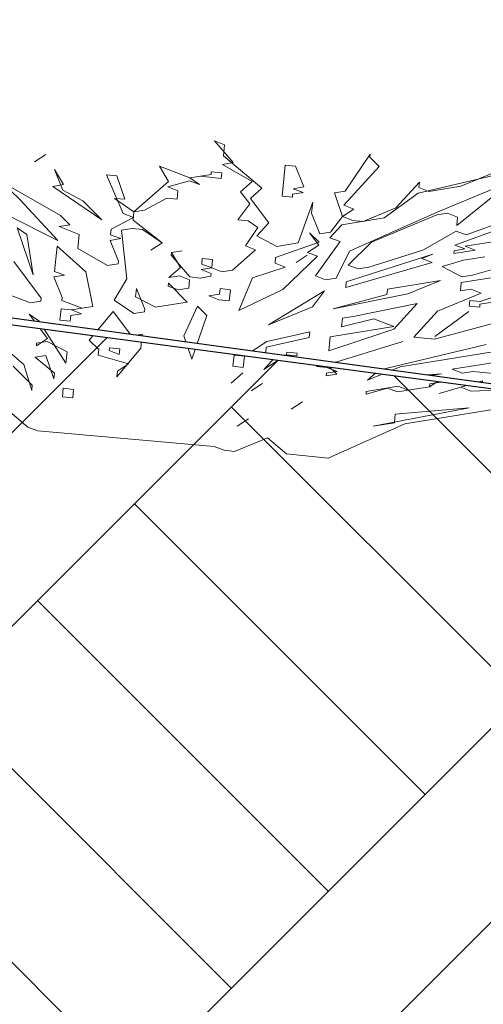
# Model space of a CAD drawing. Header units: millimetres. Extents: x 208545 to 5957542, y -593447 to 257160.
# Tile 37 of 60: x 5943034 to 5943474, y -589191 to -588257. Entities that reach past the tile are written whole.
import ezdxf

# ---------------------------------------------------------------- set-up
doc = ezdxf.new("R2010")
doc.units = ezdxf.units.MM
doc.header["$MEASUREMENT"] = 0
doc.linetypes.add('Wipeout_Contour', pattern=[1000, 0, -1000])
doc.layers.add('Sytuacja - Teren', color=7, linetype='Continuous')
doc.layers.add('Wnętrze - Umeblowanie', color=7, linetype='Continuous')
for name, color, linetype, lineweight in [('Sytuacja - Teren_Nr_pióra__1', 7, 'Continuous', 13), ('Sytuacja - Teren_Nr_pióra__21', 7, 'Continuous', 25), ('Wnętrze - Umeblowanie_Nr_pióra__2', 8, 'Continuous', 13)]:
    doc.layers.add(name, color=color, linetype=linetype, lineweight=lineweight)

# ---------------------------------------------------------------- blocks, each defined once
blk = doc.blocks.new('Krzewy 27[20]_4', base_point=(5943381.19, -588681.41))
at = {"layer": 'Wnętrze - Umeblowanie_Nr_pióra__2', "color": 8, "linetype": 'Continuous', "lineweight": 13}
for p, q in [((5943228.55, -588375.69), (5943219.01, -588372.02)), ((5943219.01, -588372.02), (5943236.72, -588392.65)), ((5943227.45, -588386.31), (5943228.55, -588375.69)), ((5943058.83, -588384.9), (5943048.18, -588391.85)), ((5943048.18, -588391.85), (5943058.83, -588384.9)), ((5943366.6, -588384.67), (5943343.1, -588419.8)), ((5943366.33, -588387.32), (5943366.6, -588384.67)), ((5943236.72, -588392.65), (5943226.62, -588394.28)), ((5943226.62, -588394.28), (5943254.71, -588410.62)), ((5943263.98, -588416.95), (5943227.45, -588386.31)), ((5943286.1, -588395.09), (5943283.07, -588424.3)), ((5943295.92, -588396.11), (5943286.1, -588395.09)), ((5943375.32, -588396.31), (5943366.33, -588387.32)), ((5943072.68, -588442.71), (5942997.7, -588400.02)), ((5943075.17, -588418.81), (5943067.28, -588399.2)), ((5943067.28, -588399.2), (5943075.72, -588413.5)), ((5943126.23, -588405.06), (5943116.38, -588404.3)), ((5943116.38, -588404.3), (5943132.44, -588440.86)), ((5943195.5, -588407.15), (5943166.87, -588396.13)), ((5943166.87, -588396.13), (5943175.31, -588410.42)), ((5943215.7, -588403.88), (5943195.5, -588407.15)), ((5943215.97, -588401.23), (5943215.7, -588403.88)), ((5943225.79, -588402.25), (5943215.97, -588401.23)), ((5943225.24, -588407.56), (5943225.79, -588402.25)), ((5943303.81, -588415.72), (5943295.92, -588396.11)), ((5943341.72, -588433.08), (5943375.32, -588396.31)), ((5943483.9, -588402.22), (5943452.79, -588415.1)), ((5943075.72, -588413.5), (5943065.62, -588415.13)), ((5943133.84, -588427.32), (5943126.23, -588405.06)), ((5943175.31, -588410.42), (5943142.53, -588439.23)), ((5943174.76, -588415.74), (5943195.23, -588409.81)), ((5943195.23, -588409.81), (5943204.77, -588413.49)), ((5943195.5, -588407.15), (5943205.6, -588405.52)), ((5943204.77, -588413.49), (5943195.5, -588407.15)), ((5943205.6, -588405.52), (5943225.24, -588407.56)), ((5943254.71, -588410.62), (5943243.78, -588420.22)), ((5943413.5, -588411.01), (5943391.1, -588435.53)), ((5943412.4, -588421.64), (5943483.63, -588404.88)), ((5943412.95, -588416.33), (5943413.5, -588411.01)), ((5943034.5, -588428), (5943025.51, -588419.02)), ((5943065.62, -588415.13), (5943111.97, -588446.79)), ((5943093.98, -588428.82), (5943075.17, -588418.81)), ((5943184.3, -588419.41), (5943174.76, -588415.74)), ((5943183.47, -588427.38), (5943184.3, -588419.41)), ((5943243.78, -588420.22), (5943252.5, -588431.87)), ((5943253.05, -588426.55), (5943263.98, -588416.95)), ((5943292.89, -588425.32), (5943293.16, -588422.67)), ((5943293.16, -588422.67), (5943303.26, -588421.03)), ((5943293.71, -588417.36), (5943303.81, -588415.72)), ((5943303.26, -588421.03), (5943293.71, -588417.36)), ((5943343.1, -588419.8), (5943333, -588421.44)), ((5943333, -588421.44), (5943340.61, -588443.7)), ((5943380.17, -588445.13), (5943412.4, -588421.64)), ((5943422.49, -588420), (5943412.95, -588416.33)), ((5943452.79, -588415.1), (5943422.49, -588420)), ((5943482.25, -588418.16), (5943430.38, -588439.61)), ((5943070.2, -588466.61), (5943034.5, -588428)), ((5943111.97, -588446.79), (5943093.98, -588428.82)), ((5943142.53, -588439.23), (5943124, -588426.57)), ((5943124, -588426.57), (5943133.84, -588427.32)), ((5943152.63, -588437.59), (5943173.65, -588426.36)), ((5943173.65, -588426.36), (5943183.47, -588427.38)), ((5943252.5, -588431.87), (5943241.02, -588446.78)), ((5943270.49, -588449.84), (5943253.05, -588426.55)), ((5943283.07, -588424.3), (5943292.89, -588425.32)), ((5943312.25, -588430.02), (5943298.29, -588468.83)), ((5943311.15, -588440.64), (5943312.25, -588430.02)), ((5943448.92, -588452.27), (5943481.42, -588426.12)), ((5943132.44, -588440.86), (5943141.98, -588444.54)), ((5943141.71, -588447.2), (5943142.53, -588439.23)), ((5943142.53, -588439.23), (5943152.63, -588437.59)), ((5943319.04, -588460.25), (5943311.15, -588440.64)), ((5943340.61, -588443.7), (5943351.26, -588436.76)), ((5943351.26, -588436.76), (5943341.72, -588433.08)), ((5943430.38, -588439.61), (5943347.12, -588476.59)), ((5943391.1, -588435.53), (5943359.98, -588448.4)), ((5943430.11, -588442.27), (5943440.21, -588440.63)), ((5943440.21, -588440.63), (5943449.75, -588444.31)), ((5943550.17, -588433.27), (5943446.99, -588470.86)), ((5943023.02, -588442.92), (5943070.2, -588466.61)), ((5943081.68, -588451.7), (5943072.68, -588442.71)), ((5943141.98, -588444.54), (5943120.96, -588455.78)), ((5943169.24, -588468.85), (5943141.71, -588447.2)), ((5943241.02, -588446.78), (5943250.84, -588447.8)), ((5943250.84, -588447.8), (5943260.11, -588454.13)), ((5943259.28, -588462.1), (5943270.49, -588449.84)), ((5943340.61, -588443.7), (5943329.14, -588458.62)), ((5943339.79, -588451.67), (5943380.17, -588445.13)), ((5943350.16, -588447.38), (5943340.61, -588443.7)), ((5943359.98, -588448.4), (5943350.16, -588447.38)), ((5943367.87, -588468.01), (5943430.11, -588442.27)), ((5943449.75, -588444.31), (5943448.92, -588452.27)), ((5943509.51, -588442.46), (5943457.92, -588461.26)), ((5943041.01, -588460.89), (5943031.74, -588454.56)), ((5943031.74, -588454.56), (5943046.97, -588499.09)), ((5943071.58, -588453.33), (5943081.68, -588451.7)), ((5943090.67, -588460.68), (5943071.58, -588453.33)), ((5943120.96, -588455.78), (5943120.41, -588461.09)), ((5943130.78, -588456.8), (5943140.88, -588455.16)), ((5943135.91, -588502.96), (5943130.78, -588456.8)), ((5943140.88, -588455.16), (5943150.7, -588456.18)), ((5943150.7, -588456.18), (5943169.24, -588468.85)), ((5943260.11, -588454.13), (5943248.36, -588471.7)), ((5943317.94, -588470.88), (5943309.22, -588459.23)), ((5943309.22, -588459.23), (5943318.21, -588468.22)), ((5943329.14, -588458.62), (5943319.04, -588460.25)), ((5943328.59, -588463.93), (5943339.79, -588451.67)), ((5943448.37, -588457.59), (5943416.7, -588475.77)), ((5943457.92, -588461.26), (5943448.37, -588457.59)), ((5943046.97, -588499.09), (5943041.01, -588460.89)), ((5943089.29, -588473.96), (5943090.67, -588460.68)), ((5943129.95, -588464.76), (5943119.86, -588466.4)), ((5943119.86, -588466.4), (5943127.75, -588486.01)), ((5943120.41, -588461.09), (5943129.95, -588464.76)), ((5943169.24, -588468.85), (5943158.59, -588475.79)), ((5943158.59, -588475.79), (5943169.24, -588468.85)), ((5943278.1, -588472.1), (5943259.28, -588462.1)), ((5943318.21, -588468.22), (5943277, -588482.73)), ((5943298.29, -588468.83), (5943278.1, -588472.1)), ((5943314.9, -588500.09), (5943338.13, -588467.6)), ((5943338.13, -588467.6), (5943328.59, -588463.93)), ((5943345.74, -588489.87), (5943367.87, -588468.01)), ((5943456.81, -588471.88), (5943507.3, -588463.71)), ((5943069.65, -588471.92), (5943067.16, -588495.82)), ((5943096.9, -588496.23), (5943069.65, -588471.92)), ((5943117.37, -588490.3), (5943089.29, -588473.96)), ((5943177.96, -588480.49), (5943178.23, -588477.83)), ((5943178.23, -588477.83), (5943188.33, -588476.2)), ((5943188.33, -588476.2), (5943178.23, -588477.83)), ((5943178.23, -588477.83), (5943186.67, -588492.13)), ((5943257.91, -588475.37), (5943236.06, -588494.58)), ((5943248.36, -588471.7), (5943257.91, -588475.37)), ((5943307.29, -588477.82), (5943317.94, -588470.88)), ((5943316.83, -588481.5), (5943307.29, -588477.82)), ((5943347.12, -588476.59), (5943334.54, -588502.13)), ((5943416.7, -588475.77), (5943365.39, -588491.91)), ((5943446.16, -588478.83), (5943466.36, -588475.56)), ((5943446.44, -588476.17), (5943446.16, -588478.83)), ((5943456.54, -588474.54), (5943446.44, -588476.17)), ((5943446.99, -588470.86), (5943456.54, -588474.54)), ((5943466.36, -588475.56), (5943456.81, -588471.88)), ((5943028.43, -588486.43), (5943054.58, -588521.36)), ((5943127.75, -588486.01), (5943127.47, -588488.67)), ((5943195.67, -588501.12), (5943177.96, -588480.49)), ((5943207.42, -588483.55), (5943206.87, -588488.86)), ((5943217.24, -588484.57), (5943207.42, -588483.55)), ((5943216.41, -588492.54), (5943217.24, -588484.57)), ((5943277, -588482.73), (5943276.44, -588488.04)), ((5943276.44, -588488.04), (5943285.99, -588491.71)), ((5943283.78, -588512.96), (5943316.83, -588481.5)), ((5943296.36, -588487.42), (5943307.01, -588480.48)), ((5943307.01, -588480.48), (5943296.36, -588487.42)), ((5943343.54, -588511.11), (5943425.42, -588487.41)), ((5943426.25, -588479.44), (5943344.09, -588505.8)), ((5943415.87, -588483.74), (5943426.25, -588479.44)), ((5943425.42, -588487.41), (5943415.87, -588483.74)), ((5943434.96, -588491.09), (5943455.43, -588485.16)), ((5943455.43, -588485.16), (5943475.63, -588481.89)), ((5943525.29, -588481.68), (5943463.87, -588499.46)), ((5943067.16, -588495.82), (5943076.71, -588499.5)), ((5943103.41, -588529.11), (5943096.9, -588496.23)), ((5943127.47, -588488.67), (5943117.37, -588490.3)), ((5943186.67, -588492.13), (5943175.75, -588501.73)), ((5943216.41, -588492.54), (5943206.32, -588494.17)), ((5943206.32, -588494.17), (5943215.86, -588497.85)), ((5943206.87, -588488.86), (5943216.41, -588492.54)), ((5943215.86, -588497.85), (5943215.59, -588500.5)), ((5943225.96, -588496.21), (5943216.41, -588492.54)), ((5943236.06, -588494.58), (5943225.96, -588496.21)), ((5943285.99, -588491.71), (5943255.15, -588501.93)), ((5943355.29, -588493.55), (5943345.74, -588489.87)), ((5943365.39, -588491.91), (5943355.29, -588493.55)), ((5943453.78, -588501.09), (5943434.96, -588491.09)), ((5943076.71, -588499.5), (5943066.61, -588501.13)), ((5943066.61, -588501.13), (5943074.5, -588520.74)), ((5943123.88, -588523.19), (5943135.91, -588502.96)), ((5943174.92, -588509.7), (5943175.2, -588507.05)), ((5943175.2, -588507.05), (5943193.18, -588525.02)), ((5943175.75, -588501.73), (5943185.85, -588500.1)), ((5943185.85, -588500.1), (5943195.39, -588503.77)), ((5943195.39, -588503.77), (5943194.56, -588511.74)), ((5943205.49, -588502.14), (5943195.67, -588501.12)), ((5943215.59, -588500.5), (5943205.49, -588502.14)), ((5943255.15, -588501.93), (5943242.01, -588532.78)), ((5943324.45, -588503.76), (5943314.9, -588500.09)), ((5943334.54, -588502.13), (5943324.45, -588503.76)), ((5943344.09, -588505.8), (5943343.54, -588511.11)), ((5943433.58, -588504.36), (5943383.1, -588512.54)), ((5943402.46, -588517.24), (5943433.58, -588504.36)), ((5943453.23, -588506.41), (5943452.4, -588514.37)), ((5943483.52, -588501.5), (5943453.23, -588506.41)), ((5943463.87, -588499.46), (5943453.78, -588501.09)), ((5943144.08, -588519.92), (5943144.91, -588511.95)), ((5943144.91, -588511.95), (5943152.8, -588531.56)), ((5943184.47, -588513.38), (5943174.92, -588509.7)), ((5943194.56, -588511.74), (5943184.47, -588513.38)), ((5943224.3, -588512.15), (5943223.75, -588517.46)), ((5943234.12, -588513.17), (5943224.3, -588512.15)), ((5943233.02, -588523.79), (5943234.12, -588513.17)), ((5943242.01, -588532.78), (5943283.78, -588512.96)), ((5943323.34, -588514.38), (5943270.37, -588546.46)), ((5943311.87, -588529.3), (5943323.34, -588514.38)), ((5943383.1, -588512.54), (5943382.55, -588517.85)), ((5943472.04, -588516.41), (5943430.55, -588533.58)), ((5943452.4, -588514.37), (5943462.5, -588512.74)), ((5943462.5, -588512.74), (5943472.04, -588516.41)), ((5943502.06, -588514.16), (5943471.21, -588524.38)), ((5943044.21, -588525.65), (5943025.12, -588518.29)), ((5943054.31, -588524.01), (5943044.21, -588525.65)), ((5943054.58, -588521.36), (5943054.31, -588524.01)), ((5943074.5, -588520.74), (5943074.23, -588523.4)), ((5943074.23, -588523.4), (5943093.32, -588530.75)), ((5943142.42, -588535.85), (5943123.88, -588523.19)), ((5943162.89, -588529.92), (5943144.08, -588519.92)), ((5943193.18, -588525.02), (5943162.89, -588529.92)), ((5943223.75, -588517.46), (5943213.65, -588519.09)), ((5943213.65, -588519.09), (5943223.2, -588522.77)), ((5943223.2, -588522.77), (5943233.02, -588523.79)), ((5943331.51, -588531.34), (5943402.46, -588517.24)), ((5943382.55, -588517.85), (5943331.51, -588531.34)), ((5943461.39, -588523.36), (5943460.84, -588528.67)), ((5943471.21, -588524.38), (5943461.39, -588523.36)), ((5943470.94, -588527.04), (5943491.13, -588523.77)), ((5943073.4, -588531.36), (5943072.29, -588541.99)), ((5943083.22, -588532.38), (5943073.4, -588531.36)), ((5943083.22, -588532.38), (5943103.41, -588529.11)), ((5943093.32, -588530.75), (5943083.22, -588532.38)), ((5943092.76, -588536.06), (5943083.22, -588532.38)), ((5943122.78, -588533.81), (5943100.1, -588560.98)), ((5943140.21, -588557.1), (5943122.78, -588533.81)), ((5943152.52, -588534.22), (5943142.42, -588535.85)), ((5943152.8, -588531.56), (5943152.52, -588534.22)), ((5943202.73, -588528.7), (5943189.87, -588556.89)), ((5943211.72, -588537.68), (5943202.73, -588528.7)), ((5943270.37, -588546.46), (5943311.87, -588529.3)), ((5943411.46, -588526.22), (5943350.6, -588538.69)), ((5943389.06, -588550.74), (5943411.46, -588526.22)), ((5943430.55, -588533.58), (5943408.15, -588558.09)), ((5943460.29, -588533.98), (5943428.07, -588557.48)), ((5943428.07, -588557.48), (5943460.29, -588533.98)), ((5943460.84, -588528.67), (5943470.66, -588529.69)), ((5943470.66, -588529.69), (5943470.94, -588527.04)), ((5943052.38, -588542.6), (5943043.11, -588536.27)), ((5943043.11, -588536.27), (5943060.54, -588559.55)), ((5943077.98, -588582.84), (5943052.38, -588542.6)), ((5943072.29, -588541.99), (5943082.12, -588543.01)), ((5943082.12, -588543.01), (5943082.67, -588537.69)), ((5943082.67, -588537.69), (5943092.76, -588536.06)), ((5943197.49, -588579.15), (5943211.72, -588537.68)), ((5943340.5, -588540.33), (5943339.67, -588548.29)), ((5943339.67, -588548.29), (5943370.24, -588540.73)), ((5943350.6, -588538.69), (5943340.5, -588540.33)), ((5943370.24, -588540.73), (5943389.33, -588548.08)), ((5943427.79, -588560.13), (5943499.3, -588540.72)), ((5943038.14, -588584.07), (5943001.61, -588553.43)), ((5943309.38, -588553.2), (5943268.72, -588562.39)), ((5943308.83, -588558.51), (5943309.38, -588553.2)), ((5943327.37, -588571.17), (5943389.06, -588550.74)), ((5943389.33, -588548.08), (5943328.75, -588557.89)), ((5943060.54, -588559.55), (5943049.89, -588566.5)), ((5943050.17, -588563.84), (5943060.27, -588562.21)), ((5943060.27, -588562.21), (5943079.08, -588572.22)), ((5943100.1, -588560.98), (5943109.1, -588569.97)), ((5943150.31, -588555.46), (5943140.21, -588557.1)), ((5943148.93, -588568.74), (5943150.31, -588555.46)), ((5943189.87, -588556.89), (5943197.49, -588579.15)), ((5943268.72, -588562.39), (5943247.42, -588576.29)), ((5943268.17, -588567.71), (5943308.83, -588558.51)), ((5943325.99, -588584.45), (5943397.77, -588562.38)), ((5943397.77, -588562.38), (5943325.99, -588584.45)), ((5943328.75, -588557.89), (5943327.37, -588571.17)), ((5943408.15, -588558.09), (5943427.79, -588560.13)), ((5943049.89, -588566.5), (5943050.17, -588563.84)), ((5943079.08, -588572.22), (5943077.98, -588582.84)), ((5943109.1, -588569.97), (5943108.54, -588575.28)), ((5943119.19, -588568.33), (5943118.92, -588570.99)), ((5943118.92, -588570.99), (5943128.46, -588574.66)), ((5943129.01, -588569.35), (5943119.19, -588568.33)), ((5943126.26, -588595.91), (5943148.93, -588568.74)), ((5943128.46, -588574.66), (5943129.01, -588569.35)), ((5943267.61, -588573.02), (5943268.17, -588567.71)), ((5943287.53, -588572.4), (5943287.26, -588575.06)), ((5943297.35, -588573.42), (5943287.53, -588572.4)), ((5943476.9, -588565.23), (5943375.1, -588589.55)), ((5943395.29, -588586.28), (5943536.65, -588563.39)), ((5943058.89, -588575.49), (5943048.79, -588577.12)), ((5943048.79, -588577.12), (5943067.05, -588592.44)), ((5943066.5, -588597.75), (5943058.89, -588575.49)), ((5943108.54, -588575.28), (5943137.46, -588583.65)), ((5943237.6, -588575.27), (5943236.5, -588585.89)), ((5943247.42, -588576.29), (5943237.6, -588575.27)), ((5943246.32, -588586.91), (5943247.42, -588576.29)), ((5943247.42, -588576.29), (5943267.61, -588573.02)), ((5943265.96, -588588.95), (5943287.26, -588575.06)), ((5943277.16, -588576.69), (5943265.96, -588588.95)), ((5943267.61, -588573.02), (5943277.16, -588576.69)), ((5943277.16, -588576.69), (5943267.61, -588573.02)), ((5943287.26, -588575.06), (5943277.16, -588576.69)), ((5943287.26, -588575.06), (5943297.08, -588576.08)), ((5943297.08, -588576.08), (5943297.35, -588573.42)), ((5943505.26, -588578.92), (5943444.67, -588588.73)), ((5943028.04, -588585.7), (5943046.03, -588603.68)), ((5943045.48, -588608.99), (5943038.14, -588584.07)), ((5943126.81, -588590.6), (5943126.26, -588595.91)), ((5943137.46, -588583.65), (5943126.81, -588590.6)), ((5943236.5, -588585.89), (5943246.32, -588586.91)), ((5943325.99, -588584.45), (5943315.89, -588586.09)), ((5943315.89, -588586.09), (5943325.71, -588587.11)), ((5943335.26, -588590.78), (5943325.16, -588592.42)), ((5943325.71, -588587.11), (5943335.26, -588590.78)), ((5943334.98, -588593.44), (5943325.99, -588584.45)), ((5943364.17, -588599.15), (5943395.29, -588586.28)), ((5943375.1, -588589.55), (5943364.17, -588599.15)), ((5943444.67, -588588.73), (5943454.22, -588592.4)), ((5943454.22, -588592.4), (5943464.31, -588590.77)), ((5943464.31, -588590.77), (5943483.96, -588592.81)), ((5943067.05, -588592.44), (5943066.5, -588597.75)), ((5943245.77, -588592.22), (5943234.84, -588601.82)), ((5943234.84, -588601.82), (5943245.77, -588592.22)), ((5943325.16, -588592.42), (5943324.89, -588595.07)), ((5943324.89, -588595.07), (5943334.98, -588593.44)), ((5943434.3, -588593.02), (5943404.28, -588595.27)), ((5943404.28, -588595.27), (5943414.11, -588596.29)), ((5943414.11, -588596.29), (5943424.2, -588594.65)), ((5943433.75, -588598.33), (5943423.1, -588605.28)), ((5943423.37, -588602.62), (5943443.57, -588599.35)), ((5943424.2, -588594.65), (5943434.3, -588593.02)), ((5943424.2, -588594.65), (5943433.75, -588598.33)), ((5943433.75, -588598.33), (5943424.2, -588594.65)), ((5943473.31, -588599.76), (5943432.37, -588611.61)), ((5943443.57, -588599.35), (5943433.75, -588598.33)), ((5943473.03, -588602.41), (5943473.31, -588599.76)), ((5943046.03, -588603.68), (5943045.48, -588608.99)), ((5943075.49, -588606.74), (5943074.67, -588614.71)), ((5943085.31, -588607.76), (5943075.49, -588606.74)), ((5943084.49, -588615.73), (5943085.31, -588607.76)), ((5943264.58, -588602.23), (5943253.93, -588609.17)), ((5943253.93, -588609.17), (5943264.58, -588602.23)), ((5943362.79, -588612.43), (5943383.26, -588606.51)), ((5943363.07, -588609.78), (5943362.79, -588612.43)), ((5943393.36, -588604.87), (5943363.07, -588609.78)), ((5943383.26, -588606.51), (5943392.81, -588610.18)), ((5943392.81, -588610.18), (5943423.1, -588605.28)), ((5943402.9, -588608.55), (5943393.36, -588604.87)), ((5943423.1, -588605.28), (5943402.9, -588608.55)), ((5943423.1, -588605.28), (5943423.37, -588602.62)), ((5943432.37, -588611.61), (5943452.84, -588605.68)), ((5943452.84, -588605.68), (5943462.38, -588609.36)), ((5943462.38, -588609.36), (5943502.22, -588608.13)), ((5943482.58, -588606.09), (5943473.03, -588602.41)), ((5943005.37, -588612.87), (5943041.89, -588643.51)), ((5943074.67, -588614.71), (5943084.49, -588615.73)), ((5943291.84, -588626.53), (5943302.48, -588619.59)), ((5943302.48, -588619.59), (5943291.84, -588626.53)), ((5943369.58, -588642.66), (5943460.73, -588625.29)), ((5943460.73, -588625.29), (5943390.6, -588631.43)), ((5943399.59, -588640.41), (5943510.66, -588622.43)), ((5943251.17, -588635.73), (5943240.52, -588642.68)), ((5943240.52, -588642.68), (5943251.17, -588635.73)), ((5943390.6, -588631.43), (5943389.77, -588639.39)), ((5943041.89, -588643.51), (5943051.44, -588647.19)), ((5943051.44, -588647.19), (5943218.67, -588661.88)), ((5943326.71, -588673.1), (5943399.59, -588640.41)), ((5943389.77, -588639.39), (5943369.58, -588642.66)), ((5943238.04, -588666.58), (5943269.16, -588653.7)), ((5943269.16, -588653.7), (5943287.42, -588669.02)), ((5943218.67, -588661.88), (5943228.22, -588665.56)), ((5943228.22, -588665.56), (5943238.04, -588666.58)), ((5943287.42, -588669.02), (5943326.71, -588673.1))]:
    blk.add_line(p, q, dxfattribs=at)

msp = doc.modelspace()

# ---------------------------------------------------------------- block references
at = {"layer": 'Wnętrze - Umeblowanie', "color": 104, "linetype": 'Continuous', "lineweight": 13, "true_color": 0x029e21}
msp.add_blockref('Krzewy 27[20]_4', (5943381.193, -588681.412), dxfattribs=at)

# ---------------------------------------------------------------- next in the draw order: wipeouts: each hides what was drawn before it
at = {"color": 254, "linetype": 'Wipeout_Contour', "lineweight": 0, "ltscale": 23891997.95705608}
msp.add_wipeout([(5944604.295, -588756.995), (5942421.702, -588456.995), (5944068.611, -588685.116), (5944590.303, -588756.995)], dxfattribs=at).dxf.layer = 'Sytuacja - Teren'

# ---------------------------------------------------------------- next in the draw order: wipeouts: each hides what was drawn before it
at = {"color": 254, "linetype": 'Wipeout_Contour', "lineweight": 0, "ltscale": 17916051.44345554}
msp.add_wipeout([(5944068.611, -588685.116), (5942421.702, -588456.995), (5942349.934, -588456.995)], dxfattribs=at).dxf.layer = 'Sytuacja - Teren'

# ---------------------------------------------------------------- next in the draw order: hatches: boundary and pattern name
at = {"layer": 'Sytuacja - Teren_Nr_pióra__1', "linetype": 'Continuous', "lineweight": 13}
h = msp.add_hatch(dxfattribs=at)
h.set_pattern_fill('Grunt_0004', style=0, pattern_type=2)
h.set_pattern_definition([(45, (5682170.8, -588257), (-275.77163, 275.77163), []), (45, (5682078.9, -588165.1), (-551.5433, 551.5433), []), (45, (5681986.94, -588073.15), (-551.5433, 551.5433), []), (135, (5681895.02, -587981.22), (91.92388, 91.92388), [390, -390])])
h.paths.add_polyline_path([(5931862.677, -589453.385), (5930871.848, -589656.995), (5929652.054, -589807.907), (5928955.771, -589893.729), (5928444.349, -589956.995), (5928744.349, -590256.995), (5951398.605, -590256.995), (5951698.605, -589956.995), (5951684.898, -589956.995), (5951676.487, -589956.995), (5951665.82, -589956.995), (5950125.283, -589770.263), (5949211.104, -589656.995), (5948071.86, -589423.501), (5946760.917, -589156.995), (5944964.046, -588824.483), (5944590.303, -588756.995), (5944068.611, -588685.116), (5942349.934, -588456.995), (5940606.307, -588272.103), (5940469.17, -588256.995), (5940373.013, -588256.995), (5940155.682, -588256.995), (5939459.574, -588256.995), (5939037.185, -588303.823), (5937725.854, -588456.995), (5936480.001, -588626.534), (5935527.542, -588756.995), (5934539.263, -588934.142), (5933313.52, -589156.995)])

# ---------------------------------------------------------------- next in the draw order: linework, layer by layer
at = {"layer": 'Sytuacja - Teren_Nr_pióra__21', "color": 7, "linetype": 'Continuous', "lineweight": 25}
for p, q in [((5944068.611, -588685.116), (5942349.934, -588456.995)), ((5944604.295, -588756.995), (5942421.702, -588456.995))]:
    msp.add_line(p, q, dxfattribs=at)

doc.saveas('drawing.dxf')
